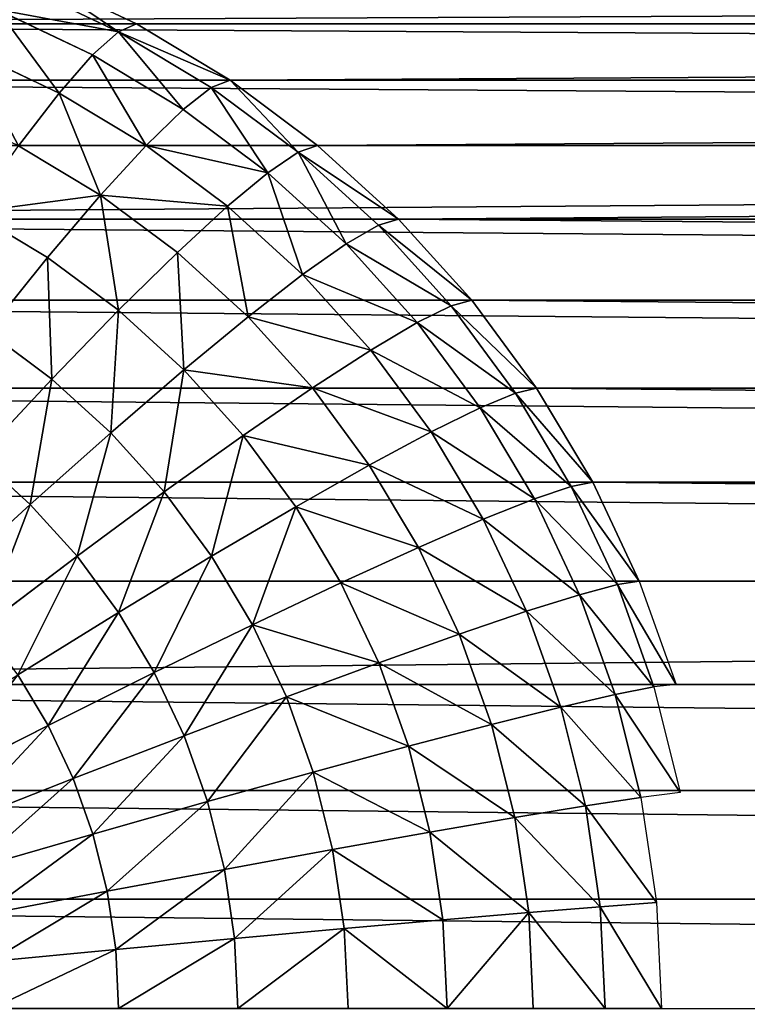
# Model space of a CAD drawing. Extents: x 34 to 1129, y -19 to 489.
# Tile 20 of 237: x 74.98 to 83.44, y 234.78 to 246.25. Entities that reach past the tile are written whole.
import ezdxf

# ---------------------------------------------------------------- set-up
doc = ezdxf.new("R2010")
doc.units = 0
doc.layers.get('0').update_dxf_attribs({"color": 13, "linetype": 'CONTINUOUS'})

# ---------------------------------------------------------------- blocks, each defined once
blk = doc.blocks.new('GROUP_6')
for p, q in [((17.975, 25.01, 12), (19.128, 24.465, 12)), ((17.936, 24.915, 10.434), (19.08, 24.374, 10.434)), ((17.818, 24.632, 8.894), (18.935, 24.104, 8.894)), ((6.872, 24.465, 12), (6.872, 24.465, 1118)), ((19.128, 24.465, 12), (19.08, 24.374, 10.434)), ((19.128, 24.465, 12), (20.222, 23.809, 12)), ((19.128, 24.465, 12), (19.128, 24.465, 1118)), ((19.08, 24.374, 10.434), (18.935, 24.104, 8.894)), ((19.08, 24.374, 10.434), (20.165, 23.724, 10.434)), ((17.625, 24.166, 7.408), (18.697, 23.658, 7.408)), ((18.935, 24.104, 8.894), (18.697, 23.658, 7.408)), ((18.935, 24.104, 8.894), (19.995, 23.469, 8.894)), ((5.778, 23.809, 12), (5.778, 23.809, 1118)), ((20.222, 23.809, 12), (20.165, 23.724, 10.434)), ((20.222, 23.809, 12), (20.222, 23.809, 1118)), ((20.222, 23.809, 12), (21.247, 23.049, 12)), ((18.697, 23.658, 7.408), (18.369, 23.045, 6)), ((18.697, 23.658, 7.408), (19.714, 23.049, 7.408)), ((20.165, 23.724, 10.434), (19.995, 23.469, 8.894)), ((20.165, 23.724, 10.434), (21.182, 22.97, 10.434)), ((19.995, 23.469, 8.894), (19.714, 23.049, 7.408)), ((19.995, 23.469, 8.894), (20.987, 22.733, 8.894)), ((4.753, 23.049, 12), (4.753, 23.049, 1118)), ((19.714, 23.049, 7.408), (19.328, 22.471, 6)), ((19.714, 23.049, 7.408), (20.667, 22.342, 7.408)), ((21.247, 23.049, 12), (21.182, 22.97, 10.434)), ((21.247, 23.049, 12), (21.247, 23.049, 1118)), ((21.247, 23.049, 12), (22.192, 22.192, 12)), ((18.369, 23.045, 6), (19.328, 22.471, 6)), ((21.182, 22.97, 10.434), (20.987, 22.733, 8.894)), ((21.182, 22.97, 10.434), (22.12, 22.12, 10.434)), ((20.987, 22.733, 8.894), (20.667, 22.342, 7.408)), ((20.987, 22.733, 8.894), (21.903, 21.903, 8.894)), ((19.328, 22.471, 6), (18.843, 21.745, 4.695)), ((19.328, 22.471, 6), (20.226, 21.805, 6)), ((17.958, 22.275, 4.695), (18.843, 21.745, 4.695)), ((20.667, 22.342, 7.408), (20.226, 21.805, 6)), ((20.667, 22.342, 7.408), (21.546, 21.546, 7.408)), ((3.808, 22.192, 12), (3.808, 22.192, 1118)), ((22.192, 22.192, 12), (22.12, 22.12, 10.434)), ((22.192, 22.192, 12), (23.049, 21.247, 12)), ((22.192, 22.192, 12), (22.192, 22.192, 1118)), ((22.12, 22.12, 10.434), (21.903, 21.903, 8.894)), ((22.12, 22.12, 10.434), (22.97, 21.182, 10.434)), ((21.903, 21.903, 8.894), (21.546, 21.546, 7.408)), ((21.903, 21.903, 8.894), (22.733, 20.987, 8.894)), ((20.226, 21.805, 6), (19.672, 21.13, 4.695)), ((20.226, 21.805, 6), (21.054, 21.054, 6)), ((18.843, 21.745, 4.695), (18.267, 20.883, 3.515)), ((18.843, 21.745, 4.695), (19.672, 21.13, 4.695)), ((21.546, 21.546, 7.408), (21.054, 21.054, 6)), ((21.546, 21.546, 7.408), (22.342, 20.667, 7.408)), ((2.951, 21.247, 12), (2.951, 21.247, 1118)), ((23.049, 21.247, 12), (22.97, 21.182, 10.434)), ((23.049, 21.247, 12), (23.049, 21.247, 1118)), ((23.049, 21.247, 12), (23.809, 20.222, 12)), ((19.672, 21.13, 4.695), (19.015, 20.329, 3.515)), ((19.672, 21.13, 4.695), (20.437, 20.437, 4.695)), ((22.97, 21.182, 10.434), (22.733, 20.987, 8.894)), ((22.97, 21.182, 10.434), (23.724, 20.165, 10.434)), ((21.054, 21.054, 6), (20.437, 20.437, 4.695)), ((21.054, 21.054, 6), (21.805, 20.226, 6)), ((22.733, 20.987, 8.894), (22.342, 20.667, 7.408)), ((22.733, 20.987, 8.894), (23.469, 19.995, 8.894)), ((18.267, 20.883, 3.515), (19.015, 20.329, 3.515)), ((22.342, 20.667, 7.408), (21.805, 20.226, 6)), ((22.342, 20.667, 7.408), (23.049, 19.714, 7.408)), ((20.437, 20.437, 4.695), (19.704, 19.704, 3.515)), ((20.437, 20.437, 4.695), (21.13, 19.672, 4.695)), ((19.015, 20.329, 3.515), (18.265, 19.416, 2.48)), ((19.015, 20.329, 3.515), (19.704, 19.704, 3.515)), ((2.191, 20.222, 12), (2.191, 20.222, 1118)), ((21.805, 20.226, 6), (21.13, 19.672, 4.695)), ((21.805, 20.226, 6), (22.471, 19.328, 6)), ((23.724, 20.165, 10.434), (23.809, 20.222, 12)), ((23.809, 20.222, 12), (23.809, 20.222, 1118)), ((23.809, 20.222, 12), (24.465, 19.128, 12)), ((23.469, 19.995, 8.894), (23.724, 20.165, 10.434)), ((23.724, 20.165, 10.434), (24.374, 19.08, 10.434)), ((23.049, 19.714, 7.408), (23.469, 19.995, 8.894)), ((23.469, 19.995, 8.894), (24.104, 18.935, 8.894)), ((19.704, 19.704, 3.515), (18.869, 18.869, 2.48)), ((19.704, 19.704, 3.515), (20.329, 19.015, 3.515)), ((21.13, 19.672, 4.695), (20.329, 19.015, 3.515)), ((21.13, 19.672, 4.695), (21.745, 18.843, 4.695)), ((22.471, 19.328, 6), (23.049, 19.714, 7.408)), ((23.049, 19.714, 7.408), (23.658, 18.697, 7.408)), ((18.265, 19.416, 2.48), (18.869, 18.869, 2.48)), ((21.745, 18.843, 4.695), (22.471, 19.328, 6)), ((22.471, 19.328, 6), (23.045, 18.369, 6)), ((1.535, 19.128, 12), (1.535, 19.128, 1118)), ((24.374, 19.08, 10.434), (24.104, 18.935, 8.894)), ((24.465, 19.128, 12), (24.374, 19.08, 10.434)), ((24.374, 19.08, 10.434), (24.915, 17.936, 10.434)), ((24.465, 19.128, 12), (24.465, 19.128, 1118)), ((24.465, 19.128, 12), (25.01, 17.975, 12)), ((20.329, 19.015, 3.515), (19.416, 18.265, 2.48)), ((20.329, 19.015, 3.515), (20.883, 18.267, 3.515)), ((24.104, 18.935, 8.894), (23.658, 18.697, 7.408)), ((24.104, 18.935, 8.894), (24.632, 17.818, 8.894)), ((18.869, 18.869, 2.48), (17.945, 17.945, 1.608)), ((18.869, 18.869, 2.48), (19.416, 18.265, 2.48)), ((20.883, 18.267, 3.515), (21.745, 18.843, 4.695)), ((21.745, 18.843, 4.695), (22.275, 17.958, 4.695)), ((23.658, 18.697, 7.408), (23.045, 18.369, 6)), ((23.658, 18.697, 7.408), (24.166, 17.625, 7.408)), ((23.045, 18.369, 6), (22.275, 17.958, 4.695)), ((23.045, 18.369, 6), (23.523, 17.359, 6)), ((19.416, 18.265, 2.48), (18.405, 17.436, 1.608)), ((19.416, 18.265, 2.48), (19.901, 17.611, 2.48)), ((19.901, 17.611, 2.48), (20.883, 18.267, 3.515)), ((20.883, 18.267, 3.515), (21.362, 17.469, 3.515)), ((0.99, 17.975, 12), (0.99, 17.975, 1118)), ((22.275, 17.958, 4.695), (21.362, 17.469, 3.515)), ((22.275, 17.958, 4.695), (22.717, 17.025, 4.695)), ((24.915, 17.936, 10.434), (24.632, 17.818, 8.894)), ((25.01, 17.975, 12), (24.915, 17.936, 10.434)), ((24.915, 17.936, 10.434), (25.342, 16.744, 10.434)), ((24.632, 17.818, 8.894), (24.166, 17.625, 7.408)), ((24.632, 17.818, 8.894), (25.048, 16.655, 8.894)), ((18.814, 16.885, 1.608), (19.901, 17.611, 2.48)), ((19.901, 17.611, 2.48), (20.319, 16.912, 2.48)), ((24.166, 17.625, 7.408), (23.523, 17.359, 6)), ((24.166, 17.625, 7.408), (24.565, 16.508, 7.408)), ((21.362, 17.469, 3.515), (20.319, 16.912, 2.48)), ((21.362, 17.469, 3.515), (21.759, 16.628, 3.515)), ((23.523, 17.359, 6), (22.717, 17.025, 4.695)), ((23.523, 17.359, 6), (23.9, 16.306, 6)), ((22.717, 17.025, 4.695), (21.759, 16.628, 3.515)), ((22.717, 17.025, 4.695), (23.064, 16.053, 4.695)), ((18.814, 16.885, 1.608), (19.167, 16.296, 1.608)), ((20.319, 16.912, 2.48), (19.167, 16.296, 1.608)), ((20.319, 16.912, 2.48), (20.668, 16.176, 2.48)), ((0.56, 16.774, 12), (0.56, 16.774, 1118)), ((25.342, 16.744, 10.434), (25.048, 16.655, 8.894)), ((21.759, 16.628, 3.515), (20.668, 16.176, 2.48)), ((21.759, 16.628, 3.515), (22.073, 15.752, 3.515)), ((25.048, 16.655, 8.894), (24.565, 16.508, 7.408)), ((25.048, 16.655, 8.894), (25.349, 15.456, 8.894)), ((24.565, 16.508, 7.408), (23.9, 16.306, 6)), ((24.565, 16.508, 7.408), (24.853, 15.358, 7.408)), ((19.167, 16.296, 1.608), (17.924, 15.632, 0.913)), ((19.167, 16.296, 1.608), (19.46, 15.676, 1.608)), ((23.9, 16.306, 6), (23.064, 16.053, 4.695)), ((23.9, 16.306, 6), (24.172, 15.222, 6)), ((20.668, 16.176, 2.48), (19.46, 15.676, 1.608)), ((20.668, 16.176, 2.48), (20.942, 15.409, 2.48)), ((23.064, 16.053, 4.695), (22.073, 15.752, 3.515)), ((23.064, 16.053, 4.695), (23.315, 15.052, 4.695)), ((22.073, 15.752, 3.515), (20.942, 15.409, 2.48)), ((22.073, 15.752, 3.515), (22.299, 14.85, 3.515)), ((19.46, 15.676, 1.608), (18.158, 15.137, 0.913)), ((19.46, 15.676, 1.608), (19.692, 15.03, 1.608)), ((0.25, 15.536, 12), (0.25, 15.536, 1118)), ((20.942, 15.409, 2.48), (19.692, 15.03, 1.608)), ((20.942, 15.409, 2.48), (21.14, 14.619, 2.48)), ((25.349, 15.456, 8.894), (24.853, 15.358, 7.408)), ((24.853, 15.358, 7.408), (24.172, 15.222, 6)), ((24.853, 15.358, 7.408), (25.027, 14.185, 7.408)), ((24.172, 15.222, 6), (23.315, 15.052, 4.695)), ((24.172, 15.222, 6), (24.336, 14.116, 6)), ((19.692, 15.03, 1.608), (18.343, 14.621, 0.913)), ((19.692, 15.03, 1.608), (19.858, 14.364, 1.608)), ((23.315, 15.052, 4.695), (22.299, 14.85, 3.515)), ((23.315, 15.052, 4.695), (23.467, 14.031, 4.695)), ((22.299, 14.85, 3.515), (21.14, 14.619, 2.48)), ((22.299, 14.85, 3.515), (22.435, 13.929, 3.515)), ((21.14, 14.619, 2.48), (19.858, 14.364, 1.608)), ((21.14, 14.619, 2.48), (21.26, 13.813, 2.48)), ((19.858, 14.364, 1.608), (18.476, 14.089, 0.913)), ((19.858, 14.364, 1.608), (19.959, 13.685, 1.608)), ((0.063, 14.274, 12), (0.063, 14.274, 1118)), ((25.53, 14.234, 8.894), (25.027, 14.185, 7.408)), ((24.336, 14.116, 6), (23.467, 14.031, 4.695)), ((25.027, 14.185, 7.408), (24.336, 14.116, 6)), ((24.336, 14.116, 6), (24.39, 13, 6)), ((25.027, 14.185, 7.408), (25.085, 13, 7.408)), ((23.467, 14.031, 4.695), (22.435, 13.929, 3.515)), ((23.467, 14.031, 4.695), (23.517, 13, 4.695)), ((22.435, 13.929, 3.515), (21.26, 13.813, 2.48)), ((22.435, 13.929, 3.515), (22.481, 13, 3.515)), ((21.26, 13.813, 2.48), (19.959, 13.685, 1.608)), ((21.26, 13.813, 2.48), (21.299, 13, 2.48)), ((19.959, 13.685, 1.608), (18.556, 13.547, 0.913)), ((19.959, 13.685, 1.608), (19.993, 13, 1.608))]:
    blk.add_line(p, q)
mesh = blk.add_polyface()
corners = [(6.872, 24.465, 12), (8.025, 25.01, 1118), (8.025, 25.01, 12), (6.872, 24.465, 1118)]
mesh.append_faces([[corners[k] for k in face] for face in [(0, 1, 2), (1, 0, 3)]], dxfattribs={"vtx0": -1})
mesh = blk.add_polyface()
corners = [(17.975, 25.01, 12), (19.08, 24.374, 10.434), (17.936, 24.915, 10.434), (19.128, 24.465, 12)]
mesh.append_faces([[corners[k] for k in face] for face in [(0, 1, 2), (1, 0, 3)]], dxfattribs={"vtx0": -1})
mesh = blk.add_polyface()
corners = [(17.975, 25.01, 12), (19.128, 24.465, 1118), (19.128, 24.465, 12), (17.975, 25.01, 1118)]
mesh.append_faces([[corners[k] for k in face] for face in [(0, 1, 2), (1, 0, 3)]], dxfattribs={"vtx0": -1})
mesh = blk.add_polyface()
corners = [(17.818, 24.632, 8.894), (19.08, 24.374, 10.434), (18.935, 24.104, 8.894), (17.936, 24.915, 10.434)]
mesh.append_faces([[corners[k] for k in face] for face in [(0, 1, 2), (1, 0, 3)]], dxfattribs={"vtx0": -1})
mesh = blk.add_polyface()
corners = [(17.818, 24.632, 8.894), (18.697, 23.658, 7.408), (17.625, 24.166, 7.408), (18.935, 24.104, 8.894)]
mesh.append_faces([[corners[k] for k in face] for face in [(0, 1, 2), (1, 0, 3)]], dxfattribs={"vtx0": -1})
mesh = blk.add_polyface()
corners = [(5.778, 23.809, 1118), (6.872, 24.465, 12), (5.778, 23.809, 12), (6.872, 24.465, 1118)]
mesh.append_faces([[corners[k] for k in face] for face in [(0, 1, 2), (1, 0, 3)]], dxfattribs={"vtx0": -1})
mesh = blk.add_polyface()
corners = [(19.08, 24.374, 10.434), (20.222, 23.809, 12), (20.165, 23.724, 10.434), (19.128, 24.465, 12)]
mesh.append_faces([[corners[k] for k in face] for face in [(0, 1, 2), (1, 0, 3)]], dxfattribs={"vtx0": -1})
mesh = blk.add_polyface()
corners = [(19.128, 24.465, 1118), (20.222, 23.809, 12), (19.128, 24.465, 12), (20.222, 23.809, 1118)]
mesh.append_faces([[corners[k] for k in face] for face in [(0, 1, 2), (1, 0, 3)]], dxfattribs={"vtx0": -1})
mesh = blk.add_polyface()
corners = [(19.08, 24.374, 10.434), (19.995, 23.469, 8.894), (18.935, 24.104, 8.894), (20.165, 23.724, 10.434)]
mesh.append_faces([[corners[k] for k in face] for face in [(0, 1, 2), (1, 0, 3)]], dxfattribs={"vtx0": -1})
mesh = blk.add_polyface()
corners = [(17.625, 24.166, 7.408), (18.369, 23.045, 6), (17.359, 23.523, 6), (18.697, 23.658, 7.408)]
mesh.append_faces([[corners[k] for k in face] for face in [(0, 1, 2), (1, 0, 3)]], dxfattribs={"vtx0": -1})
mesh = blk.add_polyface()
corners = [(18.935, 24.104, 8.894), (19.714, 23.049, 7.408), (18.697, 23.658, 7.408), (19.995, 23.469, 8.894)]
mesh.append_faces([[corners[k] for k in face] for face in [(0, 1, 2), (1, 0, 3)]], dxfattribs={"vtx0": -1})
mesh = blk.add_polyface()
corners = [(4.753, 23.049, 1118), (5.778, 23.809, 12), (4.753, 23.049, 12), (5.778, 23.809, 1118)]
mesh.append_faces([[corners[k] for k in face] for face in [(0, 1, 2), (1, 0, 3)]], dxfattribs={"vtx0": -1})
mesh = blk.add_polyface()
corners = [(20.222, 23.809, 12), (21.182, 22.97, 10.434), (20.165, 23.724, 10.434), (21.247, 23.049, 12)]
mesh.append_faces([[corners[k] for k in face] for face in [(0, 1, 2), (1, 0, 3)]], dxfattribs={"vtx0": -1})
mesh = blk.add_polyface()
corners = [(20.222, 23.809, 1118), (21.247, 23.049, 12), (20.222, 23.809, 12), (21.247, 23.049, 1118)]
mesh.append_faces([[corners[k] for k in face] for face in [(0, 1, 2), (1, 0, 3)]], dxfattribs={"vtx0": -1})
mesh = blk.add_polyface()
corners = [(18.697, 23.658, 7.408), (19.328, 22.471, 6), (18.369, 23.045, 6), (19.714, 23.049, 7.408)]
mesh.append_faces([[corners[k] for k in face] for face in [(0, 1, 2), (1, 0, 3)]], dxfattribs={"vtx0": -1})
mesh = blk.add_polyface()
corners = [(20.165, 23.724, 10.434), (20.987, 22.733, 8.894), (19.995, 23.469, 8.894), (21.182, 22.97, 10.434)]
mesh.append_faces([[corners[k] for k in face] for face in [(0, 1, 2), (1, 0, 3)]], dxfattribs={"vtx0": -1})
mesh = blk.add_polyface()
corners = [(19.714, 23.049, 7.408), (20.987, 22.733, 8.894), (20.667, 22.342, 7.408), (19.995, 23.469, 8.894)]
mesh.append_faces([[corners[k] for k in face] for face in [(0, 1, 2), (1, 0, 3)]], dxfattribs={"vtx0": -1})
mesh = blk.add_polyface()
corners = [(3.808, 22.192, 12), (4.753, 23.049, 1118), (4.753, 23.049, 12), (3.808, 22.192, 1118)]
mesh.append_faces([[corners[k] for k in face] for face in [(0, 1, 2), (1, 0, 3)]], dxfattribs={"vtx0": -1})
mesh = blk.add_polyface()
corners = [(19.328, 22.471, 6), (20.667, 22.342, 7.408), (20.226, 21.805, 6), (19.714, 23.049, 7.408)]
mesh.append_faces([[corners[k] for k in face] for face in [(0, 1, 2), (1, 0, 3)]], dxfattribs={"vtx0": -1})
mesh = blk.add_polyface()
corners = [(21.182, 22.97, 10.434), (22.192, 22.192, 12), (22.12, 22.12, 10.434), (21.247, 23.049, 12)]
mesh.append_faces([[corners[k] for k in face] for face in [(0, 1, 2), (1, 0, 3)]], dxfattribs={"vtx0": -1})
mesh = blk.add_polyface()
corners = [(21.247, 23.049, 1118), (22.192, 22.192, 12), (21.247, 23.049, 12), (22.192, 22.192, 1118)]
mesh.append_faces([[corners[k] for k in face] for face in [(0, 1, 2), (1, 0, 3)]], dxfattribs={"vtx0": -1})
mesh = blk.add_polyface()
corners = [(17.958, 22.275, 4.695), (19.328, 22.471, 6), (18.843, 21.745, 4.695), (18.369, 23.045, 6)]
mesh.append_faces([[corners[k] for k in face] for face in [(0, 1, 2), (1, 0, 3)]], dxfattribs={"vtx0": -1})
mesh = blk.add_polyface()
corners = [(21.182, 22.97, 10.434), (21.903, 21.903, 8.894), (20.987, 22.733, 8.894), (22.12, 22.12, 10.434)]
mesh.append_faces([[corners[k] for k in face] for face in [(0, 1, 2), (1, 0, 3)]], dxfattribs={"vtx0": -1})
mesh = blk.add_polyface()
corners = [(20.987, 22.733, 8.894), (21.546, 21.546, 7.408), (20.667, 22.342, 7.408), (21.903, 21.903, 8.894)]
mesh.append_faces([[corners[k] for k in face] for face in [(0, 1, 2), (1, 0, 3)]], dxfattribs={"vtx0": -1})
mesh = blk.add_polyface()
corners = [(19.328, 22.471, 6), (19.672, 21.13, 4.695), (18.843, 21.745, 4.695), (20.226, 21.805, 6)]
mesh.append_faces([[corners[k] for k in face] for face in [(0, 1, 2), (1, 0, 3)]], dxfattribs={"vtx0": -1})
mesh = blk.add_polyface()
corners = [(17.958, 22.275, 4.695), (18.267, 20.883, 3.515), (17.469, 21.362, 3.515), (18.843, 21.745, 4.695)]
mesh.append_faces([[corners[k] for k in face] for face in [(0, 1, 2), (1, 0, 3)]], dxfattribs={"vtx0": -1})
mesh = blk.add_polyface()
corners = [(20.667, 22.342, 7.408), (21.054, 21.054, 6), (20.226, 21.805, 6), (21.546, 21.546, 7.408)]
mesh.append_faces([[corners[k] for k in face] for face in [(0, 1, 2), (1, 0, 3)]], dxfattribs={"vtx0": -1})
mesh = blk.add_polyface()
corners = [(2.951, 21.247, 1118), (3.808, 22.192, 12), (2.951, 21.247, 12), (3.808, 22.192, 1118)]
mesh.append_faces([[corners[k] for k in face] for face in [(0, 1, 2), (1, 0, 3)]], dxfattribs={"vtx0": -1})
mesh = blk.add_polyface()
corners = [(22.12, 22.12, 10.434), (23.049, 21.247, 12), (22.97, 21.182, 10.434), (22.192, 22.192, 12)]
mesh.append_faces([[corners[k] for k in face] for face in [(0, 1, 2), (1, 0, 3)]], dxfattribs={"vtx0": -1})
mesh = blk.add_polyface()
corners = [(22.192, 22.192, 12), (23.049, 21.247, 1118), (23.049, 21.247, 12), (22.192, 22.192, 1118)]
mesh.append_faces([[corners[k] for k in face] for face in [(0, 1, 2), (1, 0, 3)]], dxfattribs={"vtx0": -1})
mesh = blk.add_polyface()
corners = [(21.903, 21.903, 8.894), (22.97, 21.182, 10.434), (22.733, 20.987, 8.894), (22.12, 22.12, 10.434)]
mesh.append_faces([[corners[k] for k in face] for face in [(0, 1, 2), (1, 0, 3)]], dxfattribs={"vtx0": -1})
mesh = blk.add_polyface()
corners = [(21.546, 21.546, 7.408), (22.733, 20.987, 8.894), (22.342, 20.667, 7.408), (21.903, 21.903, 8.894)]
mesh.append_faces([[corners[k] for k in face] for face in [(0, 1, 2), (1, 0, 3)]], dxfattribs={"vtx0": -1})
mesh = blk.add_polyface()
corners = [(20.226, 21.805, 6), (20.437, 20.437, 4.695), (19.672, 21.13, 4.695), (21.054, 21.054, 6)]
mesh.append_faces([[corners[k] for k in face] for face in [(0, 1, 2), (1, 0, 3)]], dxfattribs={"vtx0": -1})
mesh = blk.add_polyface()
corners = [(18.843, 21.745, 4.695), (19.015, 20.329, 3.515), (18.267, 20.883, 3.515), (19.672, 21.13, 4.695)]
mesh.append_faces([[corners[k] for k in face] for face in [(0, 1, 2), (1, 0, 3)]], dxfattribs={"vtx0": -1})
mesh = blk.add_polyface()
corners = [(21.054, 21.054, 6), (22.342, 20.667, 7.408), (21.805, 20.226, 6), (21.546, 21.546, 7.408)]
mesh.append_faces([[corners[k] for k in face] for face in [(0, 1, 2), (1, 0, 3)]], dxfattribs={"vtx0": -1})
mesh = blk.add_polyface()
corners = [(2.191, 20.222, 1118), (2.951, 21.247, 12), (2.191, 20.222, 12), (2.951, 21.247, 1118)]
mesh.append_faces([[corners[k] for k in face] for face in [(0, 1, 2), (1, 0, 3)]], dxfattribs={"vtx0": -1})
mesh = blk.add_polyface()
corners = [(22.97, 21.182, 10.434), (23.809, 20.222, 12), (23.724, 20.165, 10.434), (23.049, 21.247, 12)]
mesh.append_faces([[corners[k] for k in face] for face in [(0, 1, 2), (1, 0, 3)]], dxfattribs={"vtx0": -1})
mesh = blk.add_polyface()
corners = [(23.049, 21.247, 12), (23.809, 20.222, 1118), (23.809, 20.222, 12), (23.049, 21.247, 1118)]
mesh.append_faces([[corners[k] for k in face] for face in [(0, 1, 2), (1, 0, 3)]], dxfattribs={"vtx0": -1})
mesh = blk.add_polyface()
corners = [(19.672, 21.13, 4.695), (19.704, 19.704, 3.515), (19.015, 20.329, 3.515), (20.437, 20.437, 4.695)]
mesh.append_faces([[corners[k] for k in face] for face in [(0, 1, 2), (1, 0, 3)]], dxfattribs={"vtx0": -1})
mesh = blk.add_polyface()
corners = [(22.733, 20.987, 8.894), (23.724, 20.165, 10.434), (23.469, 19.995, 8.894), (22.97, 21.182, 10.434)]
mesh.append_faces([[corners[k] for k in face] for face in [(0, 1, 2), (1, 0, 3)]], dxfattribs={"vtx0": -1})
mesh = blk.add_polyface()
corners = [(20.437, 20.437, 4.695), (21.805, 20.226, 6), (21.13, 19.672, 4.695), (21.054, 21.054, 6)]
mesh.append_faces([[corners[k] for k in face] for face in [(0, 1, 2), (1, 0, 3)]], dxfattribs={"vtx0": -1})
mesh = blk.add_polyface()
corners = [(22.342, 20.667, 7.408), (23.469, 19.995, 8.894), (23.049, 19.714, 7.408), (22.733, 20.987, 8.894)]
mesh.append_faces([[corners[k] for k in face] for face in [(0, 1, 2), (1, 0, 3)]], dxfattribs={"vtx0": -1})
mesh = blk.add_polyface()
corners = [(18.267, 20.883, 3.515), (18.265, 19.416, 2.48), (17.611, 19.901, 2.48), (19.015, 20.329, 3.515)]
mesh.append_faces([[corners[k] for k in face] for face in [(0, 1, 2), (1, 0, 3)]], dxfattribs={"vtx0": -1})
mesh = blk.add_polyface()
corners = [(21.805, 20.226, 6), (23.049, 19.714, 7.408), (22.471, 19.328, 6), (22.342, 20.667, 7.408)]
mesh.append_faces([[corners[k] for k in face] for face in [(0, 1, 2), (1, 0, 3)]], dxfattribs={"vtx0": -1})
mesh = blk.add_polyface()
corners = [(20.437, 20.437, 4.695), (20.329, 19.015, 3.515), (19.704, 19.704, 3.515), (21.13, 19.672, 4.695)]
mesh.append_faces([[corners[k] for k in face] for face in [(0, 1, 2), (1, 0, 3)]], dxfattribs={"vtx0": -1})
mesh = blk.add_polyface()
corners = [(19.015, 20.329, 3.515), (18.869, 18.869, 2.48), (18.265, 19.416, 2.48), (19.704, 19.704, 3.515)]
mesh.append_faces([[corners[k] for k in face] for face in [(0, 1, 2), (1, 0, 3)]], dxfattribs={"vtx0": -1})
mesh = blk.add_polyface()
corners = [(1.535, 19.128, 1118), (2.191, 20.222, 12), (1.535, 19.128, 12), (2.191, 20.222, 1118)]
mesh.append_faces([[corners[k] for k in face] for face in [(0, 1, 2), (1, 0, 3)]], dxfattribs={"vtx0": -1})
mesh = blk.add_polyface()
corners = [(21.13, 19.672, 4.695), (22.471, 19.328, 6), (21.745, 18.843, 4.695), (21.805, 20.226, 6)]
mesh.append_faces([[corners[k] for k in face] for face in [(0, 1, 2), (1, 0, 3)]], dxfattribs={"vtx0": -1})
mesh = blk.add_polyface()
corners = [(23.724, 20.165, 10.434), (24.465, 19.128, 12), (24.374, 19.08, 10.434), (23.809, 20.222, 12)]
mesh.append_faces([[corners[k] for k in face] for face in [(0, 1, 2), (1, 0, 3)]], dxfattribs={"vtx0": -1})
mesh = blk.add_polyface()
corners = [(23.809, 20.222, 12), (24.465, 19.128, 1118), (24.465, 19.128, 12), (23.809, 20.222, 1118)]
mesh.append_faces([[corners[k] for k in face] for face in [(0, 1, 2), (1, 0, 3)]], dxfattribs={"vtx0": -1})
mesh = blk.add_polyface()
corners = [(23.469, 19.995, 8.894), (24.374, 19.08, 10.434), (24.104, 18.935, 8.894), (23.724, 20.165, 10.434)]
mesh.append_faces([[corners[k] for k in face] for face in [(0, 1, 2), (1, 0, 3)]], dxfattribs={"vtx0": -1})
mesh = blk.add_polyface()
corners = [(23.049, 19.714, 7.408), (24.104, 18.935, 8.894), (23.658, 18.697, 7.408), (23.469, 19.995, 8.894)]
mesh.append_faces([[corners[k] for k in face] for face in [(0, 1, 2), (1, 0, 3)]], dxfattribs={"vtx0": -1})
mesh = blk.add_polyface()
corners = [(19.704, 19.704, 3.515), (19.416, 18.265, 2.48), (18.869, 18.869, 2.48), (20.329, 19.015, 3.515)]
mesh.append_faces([[corners[k] for k in face] for face in [(0, 1, 2), (1, 0, 3)]], dxfattribs={"vtx0": -1})
mesh = blk.add_polyface()
corners = [(21.13, 19.672, 4.695), (20.883, 18.267, 3.515), (20.329, 19.015, 3.515), (21.745, 18.843, 4.695)]
mesh.append_faces([[corners[k] for k in face] for face in [(0, 1, 2), (1, 0, 3)]], dxfattribs={"vtx0": -1})
mesh = blk.add_polyface()
corners = [(22.471, 19.328, 6), (23.658, 18.697, 7.408), (23.045, 18.369, 6), (23.049, 19.714, 7.408)]
mesh.append_faces([[corners[k] for k in face] for face in [(0, 1, 2), (1, 0, 3)]], dxfattribs={"vtx0": -1})
mesh = blk.add_polyface()
corners = [(18.265, 19.416, 2.48), (17.945, 17.945, 1.608), (17.436, 18.405, 1.608), (18.869, 18.869, 2.48)]
mesh.append_faces([[corners[k] for k in face] for face in [(0, 1, 2), (1, 0, 3)]], dxfattribs={"vtx0": -1})
mesh = blk.add_polyface()
corners = [(21.745, 18.843, 4.695), (23.045, 18.369, 6), (22.275, 17.958, 4.695), (22.471, 19.328, 6)]
mesh.append_faces([[corners[k] for k in face] for face in [(0, 1, 2), (1, 0, 3)]], dxfattribs={"vtx0": -1})
mesh = blk.add_polyface()
corners = [(0.99, 17.975, 1118), (1.535, 19.128, 12), (0.99, 17.975, 12), (1.535, 19.128, 1118)]
mesh.append_faces([[corners[k] for k in face] for face in [(0, 1, 2), (1, 0, 3)]], dxfattribs={"vtx0": -1})
mesh = blk.add_polyface()
corners = [(24.104, 18.935, 8.894), (24.915, 17.936, 10.434), (24.632, 17.818, 8.894), (24.374, 19.08, 10.434)]
mesh.append_faces([[corners[k] for k in face] for face in [(0, 1, 2), (1, 0, 3)]], dxfattribs={"vtx0": -1})
mesh = blk.add_polyface()
corners = [(24.374, 19.08, 10.434), (25.01, 17.975, 12), (24.915, 17.936, 10.434), (24.465, 19.128, 12)]
mesh.append_faces([[corners[k] for k in face] for face in [(0, 1, 2), (1, 0, 3)]], dxfattribs={"vtx0": -1})
mesh = blk.add_polyface()
corners = [(24.465, 19.128, 12), (25.01, 17.975, 1118), (25.01, 17.975, 12), (24.465, 19.128, 1118)]
mesh.append_faces([[corners[k] for k in face] for face in [(0, 1, 2), (1, 0, 3)]], dxfattribs={"vtx0": -1})
mesh = blk.add_polyface()
corners = [(20.329, 19.015, 3.515), (19.901, 17.611, 2.48), (19.416, 18.265, 2.48), (20.883, 18.267, 3.515)]
mesh.append_faces([[corners[k] for k in face] for face in [(0, 1, 2), (1, 0, 3)]], dxfattribs={"vtx0": -1})
mesh = blk.add_polyface()
corners = [(23.658, 18.697, 7.408), (24.632, 17.818, 8.894), (24.166, 17.625, 7.408), (24.104, 18.935, 8.894)]
mesh.append_faces([[corners[k] for k in face] for face in [(0, 1, 2), (1, 0, 3)]], dxfattribs={"vtx0": -1})
mesh = blk.add_polyface()
corners = [(18.869, 18.869, 2.48), (18.405, 17.436, 1.608), (17.945, 17.945, 1.608), (19.416, 18.265, 2.48)]
mesh.append_faces([[corners[k] for k in face] for face in [(0, 1, 2), (1, 0, 3)]], dxfattribs={"vtx0": -1})
mesh = blk.add_polyface()
corners = [(21.745, 18.843, 4.695), (21.362, 17.469, 3.515), (20.883, 18.267, 3.515), (22.275, 17.958, 4.695)]
mesh.append_faces([[corners[k] for k in face] for face in [(0, 1, 2), (1, 0, 3)]], dxfattribs={"vtx0": -1})
mesh = blk.add_polyface()
corners = [(23.045, 18.369, 6), (24.166, 17.625, 7.408), (23.523, 17.359, 6), (23.658, 18.697, 7.408)]
mesh.append_faces([[corners[k] for k in face] for face in [(0, 1, 2), (1, 0, 3)]], dxfattribs={"vtx0": -1})
mesh = blk.add_polyface()
corners = [(22.275, 17.958, 4.695), (23.523, 17.359, 6), (22.717, 17.025, 4.695), (23.045, 18.369, 6)]
mesh.append_faces([[corners[k] for k in face] for face in [(0, 1, 2), (1, 0, 3)]], dxfattribs={"vtx0": -1})
mesh = blk.add_polyface()
corners = [(19.416, 18.265, 2.48), (18.814, 16.885, 1.608), (18.405, 17.436, 1.608), (19.901, 17.611, 2.48)]
mesh.append_faces([[corners[k] for k in face] for face in [(0, 1, 2), (1, 0, 3)]], dxfattribs={"vtx0": -1})
mesh = blk.add_polyface()
corners = [(20.883, 18.267, 3.515), (20.319, 16.912, 2.48), (19.901, 17.611, 2.48), (21.362, 17.469, 3.515)]
mesh.append_faces([[corners[k] for k in face] for face in [(0, 1, 2), (1, 0, 3)]], dxfattribs={"vtx0": -1})
mesh = blk.add_polyface()
corners = [(0.99, 17.975, 1118), (0.56, 16.774, 12), (0.56, 16.774, 1118), (0.99, 17.975, 12)]
mesh.append_faces([[corners[k] for k in face] for face in [(0, 1, 2), (1, 0, 3)]], dxfattribs={"vtx0": -1})
mesh = blk.add_polyface()
corners = [(21.362, 17.469, 3.515), (22.717, 17.025, 4.695), (21.759, 16.628, 3.515), (22.275, 17.958, 4.695)]
mesh.append_faces([[corners[k] for k in face] for face in [(0, 1, 2), (1, 0, 3)]], dxfattribs={"vtx0": -1})
mesh = blk.add_polyface()
corners = [(24.632, 17.818, 8.894), (25.342, 16.744, 10.434), (25.048, 16.655, 8.894), (24.915, 17.936, 10.434)]
mesh.append_faces([[corners[k] for k in face] for face in [(0, 1, 2), (1, 0, 3)]], dxfattribs={"vtx0": -1})
mesh = blk.add_polyface()
corners = [(24.915, 17.936, 10.434), (25.44, 16.774, 12), (25.342, 16.744, 10.434), (25.01, 17.975, 12)]
mesh.append_faces([[corners[k] for k in face] for face in [(0, 1, 2), (1, 0, 3)]], dxfattribs={"vtx0": -1})
mesh = blk.add_polyface()
corners = [(24.166, 17.625, 7.408), (25.048, 16.655, 8.894), (24.565, 16.508, 7.408), (24.632, 17.818, 8.894)]
mesh.append_faces([[corners[k] for k in face] for face in [(0, 1, 2), (1, 0, 3)]], dxfattribs={"vtx0": -1})
mesh = blk.add_polyface()
corners = [(19.901, 17.611, 2.48), (19.167, 16.296, 1.608), (18.814, 16.885, 1.608), (20.319, 16.912, 2.48)]
mesh.append_faces([[corners[k] for k in face] for face in [(0, 1, 2), (1, 0, 3)]], dxfattribs={"vtx0": -1})
mesh = blk.add_polyface()
corners = [(23.523, 17.359, 6), (24.565, 16.508, 7.408), (23.9, 16.306, 6), (24.166, 17.625, 7.408)]
mesh.append_faces([[corners[k] for k in face] for face in [(0, 1, 2), (1, 0, 3)]], dxfattribs={"vtx0": -1})
mesh = blk.add_polyface()
corners = [(21.362, 17.469, 3.515), (20.668, 16.176, 2.48), (20.319, 16.912, 2.48), (21.759, 16.628, 3.515)]
mesh.append_faces([[corners[k] for k in face] for face in [(0, 1, 2), (1, 0, 3)]], dxfattribs={"vtx0": -1})
mesh = blk.add_polyface()
corners = [(22.717, 17.025, 4.695), (23.9, 16.306, 6), (23.064, 16.053, 4.695), (23.523, 17.359, 6)]
mesh.append_faces([[corners[k] for k in face] for face in [(0, 1, 2), (1, 0, 3)]], dxfattribs={"vtx0": -1})
mesh = blk.add_polyface()
corners = [(21.759, 16.628, 3.515), (23.064, 16.053, 4.695), (22.073, 15.752, 3.515), (22.717, 17.025, 4.695)]
mesh.append_faces([[corners[k] for k in face] for face in [(0, 1, 2), (1, 0, 3)]], dxfattribs={"vtx0": -1})
mesh = blk.add_polyface()
corners = [(18.814, 16.885, 1.608), (17.924, 15.632, 0.913), (17.642, 16.102, 0.913), (19.167, 16.296, 1.608)]
mesh.append_faces([[corners[k] for k in face] for face in [(0, 1, 2), (1, 0, 3)]], dxfattribs={"vtx0": -1})
mesh = blk.add_polyface()
corners = [(20.319, 16.912, 2.48), (19.46, 15.676, 1.608), (19.167, 16.296, 1.608), (20.668, 16.176, 2.48)]
mesh.append_faces([[corners[k] for k in face] for face in [(0, 1, 2), (1, 0, 3)]], dxfattribs={"vtx0": -1})
mesh = blk.add_polyface()
corners = [(0.25, 15.536, 1118), (0.56, 16.774, 12), (0.25, 15.536, 12), (0.56, 16.774, 1118)]
mesh.append_faces([[corners[k] for k in face] for face in [(0, 1, 2), (1, 0, 3)]], dxfattribs={"vtx0": -1})
mesh = blk.add_polyface()
corners = [(25.048, 16.655, 8.894), (25.649, 15.516, 10.434), (25.349, 15.456, 8.894), (25.342, 16.744, 10.434)]
mesh.append_faces([[corners[k] for k in face] for face in [(0, 1, 2), (1, 0, 3)]], dxfattribs={"vtx0": -1})
mesh = blk.add_polyface()
corners = [(21.759, 16.628, 3.515), (20.942, 15.409, 2.48), (20.668, 16.176, 2.48), (22.073, 15.752, 3.515)]
mesh.append_faces([[corners[k] for k in face] for face in [(0, 1, 2), (1, 0, 3)]], dxfattribs={"vtx0": -1})
mesh = blk.add_polyface()
corners = [(24.565, 16.508, 7.408), (25.349, 15.456, 8.894), (24.853, 15.358, 7.408), (25.048, 16.655, 8.894)]
mesh.append_faces([[corners[k] for k in face] for face in [(0, 1, 2), (1, 0, 3)]], dxfattribs={"vtx0": -1})
mesh = blk.add_polyface()
corners = [(23.9, 16.306, 6), (24.853, 15.358, 7.408), (24.172, 15.222, 6), (24.565, 16.508, 7.408)]
mesh.append_faces([[corners[k] for k in face] for face in [(0, 1, 2), (1, 0, 3)]], dxfattribs={"vtx0": -1})
mesh = blk.add_polyface()
corners = [(19.167, 16.296, 1.608), (18.158, 15.137, 0.913), (17.924, 15.632, 0.913), (19.46, 15.676, 1.608)]
mesh.append_faces([[corners[k] for k in face] for face in [(0, 1, 2), (1, 0, 3)]], dxfattribs={"vtx0": -1})
mesh = blk.add_polyface()
corners = [(23.064, 16.053, 4.695), (24.172, 15.222, 6), (23.315, 15.052, 4.695), (23.9, 16.306, 6)]
mesh.append_faces([[corners[k] for k in face] for face in [(0, 1, 2), (1, 0, 3)]], dxfattribs={"vtx0": -1})
mesh = blk.add_polyface()
corners = [(20.668, 16.176, 2.48), (19.692, 15.03, 1.608), (19.46, 15.676, 1.608), (20.942, 15.409, 2.48)]
mesh.append_faces([[corners[k] for k in face] for face in [(0, 1, 2), (1, 0, 3)]], dxfattribs={"vtx0": -1})
mesh = blk.add_polyface()
corners = [(22.073, 15.752, 3.515), (23.315, 15.052, 4.695), (22.299, 14.85, 3.515), (23.064, 16.053, 4.695)]
mesh.append_faces([[corners[k] for k in face] for face in [(0, 1, 2), (1, 0, 3)]], dxfattribs={"vtx0": -1})
mesh = blk.add_polyface()
corners = [(22.073, 15.752, 3.515), (21.14, 14.619, 2.48), (20.942, 15.409, 2.48), (22.299, 14.85, 3.515)]
mesh.append_faces([[corners[k] for k in face] for face in [(0, 1, 2), (1, 0, 3)]], dxfattribs={"vtx0": -1})
mesh = blk.add_polyface()
corners = [(19.46, 15.676, 1.608), (18.343, 14.621, 0.913), (18.158, 15.137, 0.913), (19.692, 15.03, 1.608)]
mesh.append_faces([[corners[k] for k in face] for face in [(0, 1, 2), (1, 0, 3)]], dxfattribs={"vtx0": -1})
mesh = blk.add_polyface()
corners = [(0.063, 14.274, 1118), (0.25, 15.536, 12), (0.063, 14.274, 12), (0.25, 15.536, 1118)]
mesh.append_faces([[corners[k] for k in face] for face in [(0, 1, 2), (1, 0, 3)]], dxfattribs={"vtx0": -1})
mesh = blk.add_polyface()
corners = [(20.942, 15.409, 2.48), (19.858, 14.364, 1.608), (19.692, 15.03, 1.608), (21.14, 14.619, 2.48)]
mesh.append_faces([[corners[k] for k in face] for face in [(0, 1, 2), (1, 0, 3)]], dxfattribs={"vtx0": -1})
mesh = blk.add_polyface()
corners = [(24.853, 15.358, 7.408), (25.53, 14.234, 8.894), (25.027, 14.185, 7.408), (25.349, 15.456, 8.894)]
mesh.append_faces([[corners[k] for k in face] for face in [(0, 1, 2), (1, 0, 3)]], dxfattribs={"vtx0": -1})
mesh = blk.add_polyface()
corners = [(24.172, 15.222, 6), (25.027, 14.185, 7.408), (24.336, 14.116, 6), (24.853, 15.358, 7.408)]
mesh.append_faces([[corners[k] for k in face] for face in [(0, 1, 2), (1, 0, 3)]], dxfattribs={"vtx0": -1})
mesh = blk.add_polyface()
corners = [(23.315, 15.052, 4.695), (24.336, 14.116, 6), (23.467, 14.031, 4.695), (24.172, 15.222, 6)]
mesh.append_faces([[corners[k] for k in face] for face in [(0, 1, 2), (1, 0, 3)]], dxfattribs={"vtx0": -1})
mesh = blk.add_polyface()
corners = [(19.692, 15.03, 1.608), (18.476, 14.089, 0.913), (18.343, 14.621, 0.913), (19.858, 14.364, 1.608)]
mesh.append_faces([[corners[k] for k in face] for face in [(0, 1, 2), (1, 0, 3)]], dxfattribs={"vtx0": -1})
mesh = blk.add_polyface()
corners = [(22.299, 14.85, 3.515), (23.467, 14.031, 4.695), (22.435, 13.929, 3.515), (23.315, 15.052, 4.695)]
mesh.append_faces([[corners[k] for k in face] for face in [(0, 1, 2), (1, 0, 3)]], dxfattribs={"vtx0": -1})
mesh = blk.add_polyface()
corners = [(22.299, 14.85, 3.515), (21.26, 13.813, 2.48), (21.14, 14.619, 2.48), (22.435, 13.929, 3.515)]
mesh.append_faces([[corners[k] for k in face] for face in [(0, 1, 2), (1, 0, 3)]], dxfattribs={"vtx0": -1})
mesh = blk.add_polyface()
corners = [(21.14, 14.619, 2.48), (19.959, 13.685, 1.608), (19.858, 14.364, 1.608), (21.26, 13.813, 2.48)]
mesh.append_faces([[corners[k] for k in face] for face in [(0, 1, 2), (1, 0, 3)]], dxfattribs={"vtx0": -1})
mesh = blk.add_polyface()
corners = [(19.858, 14.364, 1.608), (18.556, 13.547, 0.913), (18.476, 14.089, 0.913), (19.959, 13.685, 1.608)]
mesh.append_faces([[corners[k] for k in face] for face in [(0, 1, 2), (1, 0, 3)]], dxfattribs={"vtx0": -1})
mesh = blk.add_polyface()
corners = [(0, 13, 1118), (0.063, 14.274, 12), (0, 13, 12), (0.063, 14.274, 1118)]
mesh.append_faces([[corners[k] for k in face] for face in [(0, 1, 2), (1, 0, 3)]], dxfattribs={"vtx0": -1})
mesh = blk.add_polyface()
corners = [(25.027, 14.185, 7.408), (25.591, 13, 8.894), (25.085, 13, 7.408), (25.53, 14.234, 8.894)]
mesh.append_faces([[corners[k] for k in face] for face in [(0, 1, 2), (1, 0, 3)]], dxfattribs={"vtx0": -1})
mesh = blk.add_polyface()
corners = [(23.517, 13, 4.695), (24.336, 14.116, 6), (24.39, 13, 6), (23.467, 14.031, 4.695)]
mesh.append_faces([[corners[k] for k in face] for face in [(0, 1, 2), (1, 0, 3)]], dxfattribs={"vtx0": -1})
mesh = blk.add_polyface()
corners = [(24.336, 14.116, 6), (25.085, 13, 7.408), (24.39, 13, 6), (25.027, 14.185, 7.408)]
mesh.append_faces([[corners[k] for k in face] for face in [(0, 1, 2), (1, 0, 3)]], dxfattribs={"vtx0": -1})
mesh = blk.add_polyface()
corners = [(22.435, 13.929, 3.515), (23.517, 13, 4.695), (22.481, 13, 3.515), (23.467, 14.031, 4.695)]
mesh.append_faces([[corners[k] for k in face] for face in [(0, 1, 2), (1, 0, 3)]], dxfattribs={"vtx0": -1})
mesh = blk.add_polyface()
corners = [(22.435, 13.929, 3.515), (21.299, 13, 2.48), (21.26, 13.813, 2.48), (22.481, 13, 3.515)]
mesh.append_faces([[corners[k] for k in face] for face in [(0, 1, 2), (1, 0, 3)]], dxfattribs={"vtx0": -1})
mesh = blk.add_polyface()
corners = [(21.26, 13.813, 2.48), (19.993, 13, 1.608), (19.959, 13.685, 1.608), (21.299, 13, 2.48)]
mesh.append_faces([[corners[k] for k in face] for face in [(0, 1, 2), (1, 0, 3)]], dxfattribs={"vtx0": -1})
mesh = blk.add_polyface()
corners = [(19.959, 13.685, 1.608), (18.583, 13, 0.913), (18.556, 13.547, 0.913), (19.993, 13, 1.608)]
mesh.append_faces([[corners[k] for k in face] for face in [(0, 1, 2), (1, 0, 3)]], dxfattribs={"vtx0": -1})
blk = doc.blocks.new('COMPONENT_1')
blk.add_blockref('GROUP_6', (0, 0))
blk = doc.blocks.new('GROUP_14')
for centre in [(249.969, 249.969, 5), (249.969, 249.969)]:
    blk.add_circle(centre, 250)
blk = doc.blocks.new('GROUP_17')
for p in [(0, 0), (0, 0, 325)]:
    blk.add_blockref('GROUP_14', p)
blk = doc.blocks.new('GROUP_24')
blk.add_blockref('GROUP_17', (0, 0))
blk = doc.blocks.new('GROUP_21')
blk.add_blockref('GROUP_24', (0, 0, 1384.583))
at = {"extrusion": (0.102793, -4.14614e-18, 0.994703), "rotation": 270}
blk.add_blockref('COMPONENT_1', (235.53, -18.16, 3.381), dxfattribs=at)

msp = doc.modelspace()

# ---------------------------------------------------------------- block references
msp.add_blockref('GROUP_21', (37.666, -13.798, -11.836))

doc.saveas('drawing.dxf')
